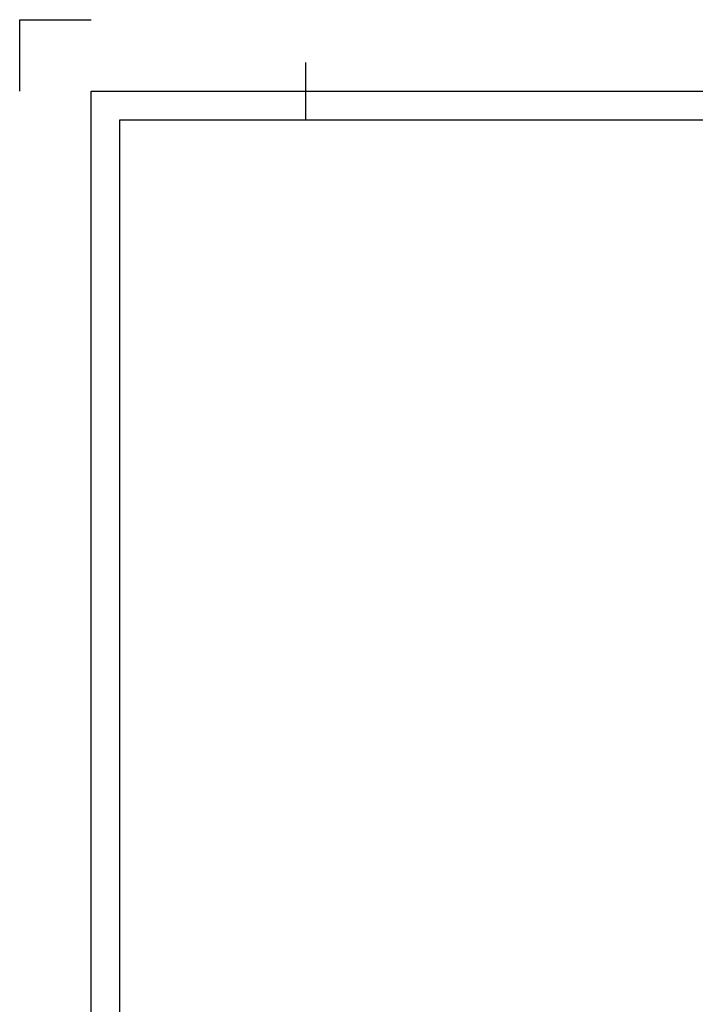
# Model space of a CAD drawing. Header units: millimetres. Extents: x -11 to 409, y -459 to -162.
# Tile 10 of 23: x -11 to 36, y -231 to -162. Entities that reach past the tile are written whole.
import ezdxf

# ---------------------------------------------------------------- set-up
doc = ezdxf.new("R2010")
doc.units = ezdxf.units.MM
doc.layers.get('0').update_dxf_attribs({"linetype": 'CONTINUOUS'})

# ---------------------------------------------------------------- blocks, each defined once
blk = doc.blocks.new('DINA3_00002', base_point=(401.533, -452.238))
for p, q in [((8.533, -169.238), (8.533, -165.238)), ((-4.467, -452.238), (-4.467, -169.238)), ((-4.467, -169.238), (401.533, -169.238))]:
    blk.add_line(p, q)
for points in [[(-11.467, -167.238), (-11.467, -162.238), (-6.467, -162.238)], [(-6.467, -454.238), (-6.467, -167.238), (403.533, -167.238)]]:
    blk.add_lwpolyline(points)
blk = doc.blocks.new('_ZBL0002_00001')
blk.add_blockref('DINA3_00002', (401.533, -452.238))

msp = doc.modelspace()

# ---------------------------------------------------------------- block references
msp.add_blockref('_ZBL0002_00001', (0, 0))

doc.saveas('drawing.dxf')
